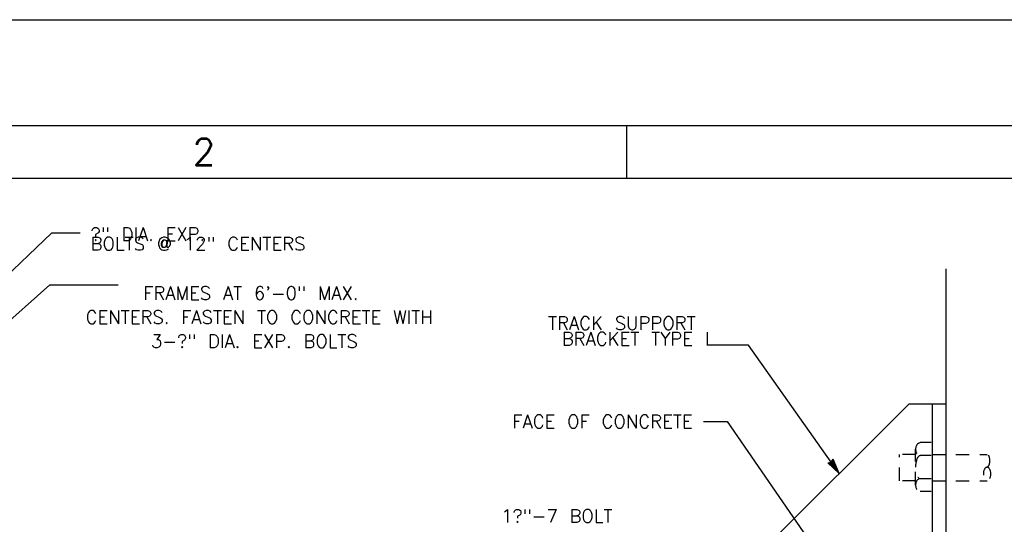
# Model space of a CAD drawing. Extents: x -31.3 to 10.7, y -20.4 to 9.6.
# Tile 24 of 25: x -4 to 5.3, y 4.8 to 9.6. Entities that reach past the tile are written whole.
import ezdxf
from ezdxf.enums import TextEntityAlignment as Align

# ---------------------------------------------------------------- set-up
doc = ezdxf.new("R2010")
doc.units = 0
doc.header["$MEASUREMENT"] = 0
doc.linetypes.add('HIDDEN2', pattern=[0.1875, 0.125, -0.0625])
doc.layers.add('01', color=7, linetype='CONTINUOUS')
doc.styles.add('TXT_SHX', font='txt.shx')

msp = doc.modelspace()

# ---------------------------------------------------------------- linework, layer by layer
at = {"layer": '01', "color": 7, "linetype": 'CONTINUOUS'}
for p, q in [((-31.2516, 9.5594), (10.7484, 9.5594)), ((-30.2516, 8.5594), (9.7484, 8.5594)), ((1.7484, 8.5594), (1.7484, 8.0594)), ((-28.7516, 8.0594), (9.2484, 8.0594)), ((-4.8996, 6.3954), (-3.6906, 7.5424)), ((-3.6906, 7.5424), (-3.4226, 7.5424)), ((-3.6906, 7.5424), (-3.4226, 7.5424)), ((4.7754, -0.0756), (4.7754, 7.2034)), ((-5.3896, 5.5654), (-3.7096, 7.0504)), ((-3.7096, 7.0504), (-3.0626, 7.0504)), ((2.9034, 6.4804), (2.5164, 6.4804)), ((3.7624, 5.2664), (2.9034, 6.4804)), ((2.7384, 4.2464), (4.4234, 5.9234)), ((4.4234, 5.9234), (4.7754, 5.9234)), ((4.6444, 3.6884), (4.6444, 5.9144)), ((2.4774, 5.7574), (2.7004, 5.7574)), ((2.7004, 5.7574), (4.7754, 2.7524)), ((3.6544, 5.3664), (3.6874, 5.3724)), ((3.7624, 5.2664), (3.6544, 5.3664)), ((3.6704, 5.3614), (3.6924, 5.3664)), ((3.7414, 5.2964), (3.6704, 5.3614)), ((3.6864, 5.3574), (3.6964, 5.3594)), ((3.7204, 5.3264), (3.6864, 5.3574)), ((3.6874, 5.3724), (3.7044, 5.4014)), ((3.6924, 5.3664), (3.7034, 5.3844)), ((3.6964, 5.3594), (3.7014, 5.3684)), ((3.7204, 5.3264), (3.7014, 5.3684)), ((3.7414, 5.2964), (3.7034, 5.3844)), ((3.7624, 5.2664), (3.7044, 5.4014))]:
    msp.add_line(p, q, dxfattribs=at)
at = {"layer": '01', "color": 7, "linetype": 'HIDDEN2'}
for p, q in [((4.6334, 5.5574), (4.5294, 5.5574)), ((4.4854, 5.4464), (4.3334, 5.4464)), ((4.3334, 5.1964), (4.3334, 5.4464)), ((4.4854, 5.1554), (4.4854, 5.4944)), ((4.6334, 5.4344), (4.5294, 5.4344)), ((4.6424, 5.4464), (5.1624, 5.4464)), ((4.4854, 5.1964), (4.3334, 5.1964)), ((4.6334, 5.2164), (4.5294, 5.2164)), ((4.6424, 5.1964), (5.1624, 5.1964)), ((4.6334, 5.0954), (4.5294, 5.0954))]:
    msp.add_line(p, q, dxfattribs=at)
for centre, major_axis, ratio, start_param, end_param in [((4.5294, 5.4949), (0, -0.0605), 0.721568, 3.141593, 6.283185), ((4.5294, 5.3254), (0, -0.109), 0.403942, 3.141593, 6.283185), ((5.1624, 5.3869), (0, -0.0595), 0.439606, 0, 3.141593), ((4.5294, 5.1559), (0, -0.0605), 0.721568, 3.141593, 6.283185)]:
    msp.add_ellipse(centre, major_axis=major_axis, ratio=ratio, start_param=start_param, end_param=end_param, dxfattribs=at)
msp.add_ellipse((5.1624, 5.2619), major_axis=(0, 0.0655), ratio=0.491784, dxfattribs=at)

# ---------------------------------------------------------------- texts
at = {"layer": '01', "color": 7, "linetype": 'CONTINUOUS', "style": 'TXT_SHX', "width": 1.002}
msp.add_text('2', height=0.25, dxfattribs=at).set_placement((-2.2509, 8.1844), align=Align.CENTER)
at = {"layer": '01', "color": 7, "linetype": 'CONTINUOUS', "style": 'TXT_SHX'}
msp.add_text('?" DIA. EXP.', height=0.124998, dxfattribs=at).set_placement((-3.3246, 7.4674))
msp.add_text('?" DIA. EXP.', height=0.124998, dxfattribs=at).set_placement((-3.3246, 7.4674))
for s, p in [('BOLTS @ 12" CENTERS', (-2.3074, 7.3774)), ('BOLTS @ 12" CENTERS', (-2.3074, 7.3774)), ('FRAMES AT 6\'-0" MAX.', (-1.807, 6.9104)), ('CENTERS. FASTEN TO CONCRETE WITH', (-1.7285, 6.6824)), ('TRACK SUPPORT', (1.7051, 6.6264)), ('3-?" DIA. EXP. BOLTS', (-1.7736, 6.4554)), ('FACE OF CONCRETE', (1.5217, 5.6954))]:
    msp.add_text(s, height=0.124998, dxfattribs=at).set_placement(p, align=Align.CENTER)
for s, height, p in [('BRACKET TYPE I', 0.124998, (2.5327, 6.4779)), ('1?"-7 BOLT', 0.125, (1.6163, 4.8009))]:
    msp.add_text(s, height=height, dxfattribs=at).set_placement(p, align=Align.RIGHT)

doc.saveas('drawing.dxf')
